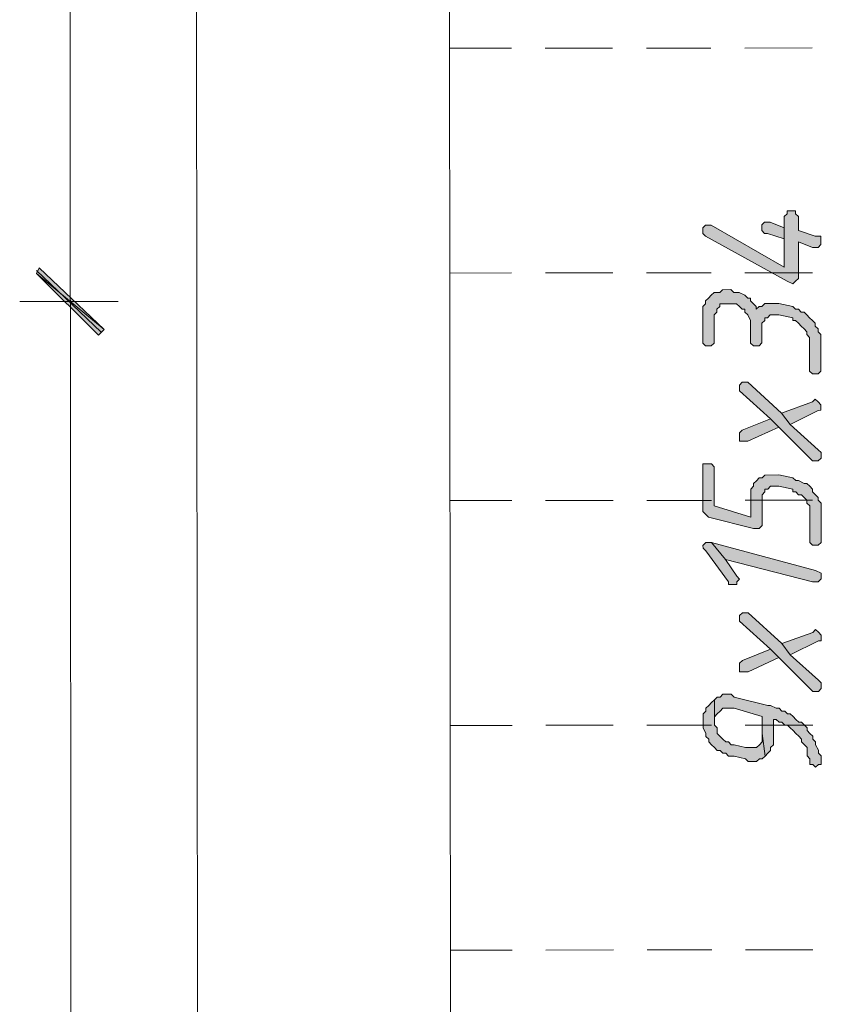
# Model space of a CAD drawing. Header units: inches. Extents: x -5850 to 5646, y 8947 to 13007.
# Tile 30 of 256: x -3424 to -3304, y 9554 to 9702. Entities that reach past the tile are written whole.
import ezdxf

# ---------------------------------------------------------------- set-up
doc = ezdxf.new("R2010")
doc.units = ezdxf.units.IN
doc.header["$MEASUREMENT"] = 0
doc.layers.add('at_Entity', color=7, linetype='Continuous')
doc.layers.add('at_Solid', color=7, linetype='Continuous')

msp = doc.modelspace()

# ---------------------------------------------------------------- hatches: boundary and pattern name
at = {"layer": 'at_Solid', "lineweight": 20}
for points in [[(-3321.79, 9670.51), (-3321.79, 9670.09), (-3321.36, 9669.67), (-3309.11, 9662.92), (-3308.26, 9662.5), (-3307.84, 9662.92), (-3307.42, 9663.34), (-3307.42, 9668.84), (-3305.31, 9667.99), (-3304.46, 9667.99), (-3304.04, 9668.42), (-3304.04, 9669.68), (-3304.89, 9669.68), (-3307.42, 9670.53), (-3307.42, 9672.64), (-3307.85, 9673.06), (-3307.85, 9673.48), (-3309.12, 9673.48), (-3309.11, 9673.06), (-3309.54, 9672.64), (-3309.53, 9665.03), (-3320.52, 9671.36), (-3321.36, 9671.36), (-3321.79, 9670.94)], [(-3312.92, 9670.95), (-3312.92, 9670.52), (-3312.49, 9670.1), (-3312.07, 9670.1), (-3309.54, 9669.26), (-3309.53, 9665.03), (-3309.54, 9670.95), (-3311.65, 9671.79), (-3312.49, 9671.79), (-3312.92, 9671.37)], [(-3411.74, 9655.65), (-3421.89, 9664.09), (-3421.47, 9664.93)], [(-3421.47, 9664.93), (-3421.89, 9664.09), (-3411.74, 9655.65)], [(-3412.59, 9654.8), (-3411.74, 9655.65), (-3421.89, 9664.09)], [(-3421.89, 9664.09), (-3411.74, 9655.65), (-3412.59, 9654.8)], [(-3321.78, 9657.84), (-3321.77, 9653.62), (-3321.35, 9653.19), (-3320.51, 9653.19), (-3320.08, 9653.62), (-3320.09, 9657.84), (-3319.66, 9658.26), (-3319.66, 9658.69), (-3319.24, 9659.11), (-3319.24, 9659.53), (-3316.71, 9659.53), (-3316.28, 9659.11), (-3315.87, 9658.69), (-3315.44, 9658.69), (-3315.44, 9658.27), (-3315.02, 9657.84), (-3314.59, 9657), (-3314.59, 9653.62), (-3314.17, 9653.2), (-3313.32, 9653.2), (-3312.9, 9653.63), (-3312.9, 9655.74), (-3312.9, 9656.58), (-3312.48, 9657), (-3312.48, 9657.43), (-3312.06, 9657.43), (-3311.64, 9657.85), (-3310.37, 9657.85), (-3308.26, 9657.43), (-3308.26, 9657.01), (-3307.83, 9657.01), (-3307.41, 9656.59), (-3306.99, 9656.17), (-3306.57, 9655.74), (-3306.14, 9655.32), (-3306.14, 9654.9), (-3305.72, 9654.47), (-3305.72, 9649.4), (-3305.3, 9648.99), (-3304.45, 9648.99), (-3304.02, 9649.41), (-3304.03, 9654.9), (-3304.45, 9655.32), (-3304.45, 9655.75), (-3304.88, 9656.17), (-3304.88, 9656.59), (-3305.3, 9657.01), (-3305.73, 9657.43), (-3306.15, 9657.85), (-3306.57, 9658.28), (-3306.99, 9658.28), (-3307.41, 9658.7), (-3307.84, 9658.7), (-3308.26, 9659.12), (-3310.37, 9659.54), (-3312.48, 9659.54), (-3312.91, 9659.12), (-3313.33, 9659.12), (-3313.75, 9658.69), (-3313.75, 9659.12), (-3314.17, 9659.53), (-3314.6, 9659.96), (-3314.6, 9660.38), (-3315.02, 9660.38), (-3315.44, 9660.81), (-3316.29, 9661.23), (-3317.13, 9661.23), (-3317.55, 9661.65), (-3318.82, 9661.64), (-3319.24, 9661.23), (-3320.09, 9661.22), (-3320.51, 9660.8), (-3320.93, 9660.38), (-3321.35, 9659.95), (-3321.35, 9659.53), (-3321.78, 9659.11), (-3321.78, 9658.69)], [(-3316.27, 9646.86), (-3316.27, 9646.44), (-3311.62, 9642.22), (-3310.36, 9640.96), (-3305.71, 9636.31), (-3305.28, 9635.89), (-3304.44, 9635.89), (-3304.01, 9636.31), (-3304.01, 9637.16), (-3304.44, 9637.58), (-3308.67, 9641.38), (-3309.94, 9643.07), (-3315.01, 9647.71), (-3315.86, 9647.71), (-3316.27, 9647.29)], [(-3309.94, 9643.07), (-3308.67, 9641.38), (-3304.44, 9643.49), (-3304.02, 9643.5), (-3304.02, 9644.34), (-3304.44, 9644.76), (-3304.87, 9645.18), (-3305.29, 9644.76)], [(-3316.27, 9639.68), (-3316.27, 9638.84), (-3315, 9638.84), (-3310.36, 9640.96), (-3311.62, 9642.22), (-3315.85, 9640.53), (-3316.27, 9640.1)], [(-3321.76, 9634.61), (-3321.75, 9628.27), (-3321.33, 9627.85), (-3320.9, 9627.43), (-3314.14, 9625.75), (-3313.3, 9625.75), (-3312.88, 9626.17), (-3312.88, 9629.97), (-3312.88, 9630.82), (-3312.46, 9631.24), (-3312.46, 9631.66), (-3312.03, 9631.66), (-3311.62, 9632.08), (-3310.35, 9632.09), (-3308.24, 9631.66), (-3308.24, 9631.24), (-3307.81, 9631.24), (-3307.39, 9630.82), (-3306.97, 9630.82), (-3306.54, 9630.4), (-3306.12, 9629.98), (-3306.12, 9629.55), (-3305.7, 9629.13), (-3305.7, 9623.64), (-3305.27, 9623.22), (-3304.43, 9623.22), (-3304, 9623.64), (-3304, 9627.45), (-3304.01, 9629.55), (-3304.43, 9629.98), (-3304.43, 9630.4), (-3304.86, 9630.82), (-3305.28, 9631.24), (-3305.28, 9631.67), (-3305.7, 9632.09), (-3306.12, 9632.51), (-3306.55, 9632.51), (-3307.39, 9632.93), (-3307.81, 9632.93), (-3308.24, 9633.35), (-3310.35, 9633.78), (-3312.46, 9633.77), (-3312.88, 9633.35), (-3313.31, 9633.35), (-3313.73, 9632.92), (-3314.15, 9632.5), (-3314.15, 9632.08), (-3314.57, 9631.66), (-3314.57, 9627.44), (-3320.06, 9629.12), (-3320.07, 9635.03), (-3320.49, 9635.46), (-3321.76, 9635.45)], [(-3321.74, 9622.78), (-3321.32, 9622.36), (-3317.94, 9617.72), (-3317.94, 9617.3), (-3316.67, 9617.3), (-3316.67, 9617.72), (-3316.25, 9618.14), (-3316.67, 9618.56), (-3318.36, 9621.09), (-3320.48, 9623.63), (-3321.32, 9623.63), (-3321.75, 9623.2)], [(-3320.48, 9623.63), (-3318.36, 9621.09), (-3305.27, 9617.73), (-3304.42, 9617.73), (-3304, 9618.15), (-3304, 9618.57), (-3304, 9619), (-3304.85, 9619.42)], [(-3316.24, 9612.23), (-3316.24, 9611.8), (-3311.59, 9607.59), (-3310.33, 9606.32), (-3305.68, 9601.68), (-3305.25, 9601.25), (-3304.41, 9601.25), (-3303.98, 9601.68), (-3303.98, 9602.53), (-3304.41, 9602.94), (-3308.64, 9606.74), (-3309.9, 9608.43), (-3314.98, 9613.07), (-3315.83, 9613.07), (-3316.24, 9612.65)], [(-3309.9, 9608.43), (-3308.64, 9606.74), (-3304.41, 9608.86), (-3303.99, 9608.86), (-3303.99, 9609.7), (-3304.41, 9610.13), (-3304.84, 9610.55), (-3305.26, 9610.12)], [(-3316.24, 9605.05), (-3316.24, 9604.2), (-3314.97, 9604.2), (-3310.33, 9606.32), (-3311.59, 9607.59), (-3315.82, 9605.89), (-3316.24, 9605.47)], [(-3321.72, 9597.02), (-3321.72, 9595.75), (-3321.3, 9594.9), (-3321.3, 9594.48), (-3320.87, 9594.06), (-3320.87, 9593.64), (-3320.45, 9593.21), (-3320.03, 9592.79), (-3319.6, 9592.37), (-3319.18, 9592.37), (-3318.76, 9591.95), (-3318.34, 9591.95), (-3317.91, 9591.53), (-3317.07, 9591.53), (-3315.38, 9591.11), (-3314.96, 9590.69), (-3313.69, 9590.69), (-3313.27, 9591.11), (-3312.84, 9591.11), (-3312.42, 9591.53), (-3312.85, 9594.91), (-3312.85, 9593.65), (-3313.27, 9593.22), (-3313.69, 9592.8), (-3315.38, 9592.8), (-3317.07, 9593.22), (-3317.49, 9593.22), (-3317.92, 9593.64), (-3318.34, 9593.64), (-3318.76, 9594.06), (-3319.18, 9594.48), (-3319.61, 9594.9), (-3319.61, 9595.75), (-3320.03, 9596.17), (-3320.03, 9599.97), (-3320.46, 9599.55), (-3320.88, 9599.13), (-3321.3, 9598.71), (-3321.3, 9598.28), (-3321.72, 9597.86)], [(-3320.03, 9599.97), (-3320.03, 9596.59), (-3320.03, 9597.44), (-3319.61, 9597.86), (-3319.19, 9598.28), (-3318.77, 9598.71), (-3317.07, 9598.71), (-3312.85, 9597.45), (-3312.85, 9594.91), (-3312.42, 9591.53), (-3312, 9591.96), (-3311.58, 9592.38), (-3311.58, 9592.8), (-3311.16, 9593.22), (-3311.16, 9597.03), (-3310.74, 9597.03), (-3310.32, 9596.6), (-3309.89, 9596.6), (-3309.47, 9596.18), (-3309.05, 9596.18), (-3308.63, 9595.76), (-3308.2, 9595.34), (-3307.78, 9594.92), (-3307.35, 9594.49), (-3306.94, 9594.07), (-3306.94, 9593.65), (-3306.51, 9593.23), (-3306.09, 9592.8), (-3306.09, 9591.54), (-3305.67, 9591.11), (-3305.67, 9590.27), (-3305.24, 9590.27), (-3304.82, 9589.85), (-3304.4, 9590.27), (-3303.97, 9590.27), (-3303.97, 9591.54), (-3304.4, 9591.96), (-3304.4, 9592.39), (-3304.82, 9593.23), (-3304.82, 9593.65), (-3305.25, 9594.07), (-3305.25, 9594.49), (-3305.67, 9594.92), (-3306.09, 9595.34), (-3306.09, 9595.76), (-3306.51, 9596.18), (-3306.94, 9596.61), (-3307.36, 9596.61), (-3307.78, 9597.03), (-3308.21, 9597.45), (-3308.63, 9597.87), (-3309.05, 9597.87), (-3309.47, 9598.29), (-3309.9, 9598.29), (-3310.32, 9598.72), (-3310.74, 9598.72), (-3311.59, 9599.13), (-3312, 9599.13), (-3317.07, 9600.4), (-3317.5, 9600.82), (-3318.77, 9600.82), (-3319.19, 9600.4), (-3319.61, 9600.4)]]:
    msp.add_hatch(color=7, dxfattribs=at).paths.add_polyline_path(points)

# ---------------------------------------------------------------- linework, layer by layer
at = {"layer": 'at_Entity', "color": 7, "lineweight": 20}
for p, q in [((-3359.54, 9375.64), (-3360.02, 9909.56)), ((-3397.55, 9375.61), (-3398, 9871.5)), ((-3417, 9866), (-3416.82, 9665.36)), ((-3350.53, 9697.94), (-3359.83, 9697.93)), ((-3335.33, 9697.95), (-3345.46, 9697.95)), ((-3320.55, 9697.97), (-3330.26, 9697.96)), ((-3305.34, 9697.98), (-3315.48, 9697.97)), ((-3309.11, 9673.06), (-3309.54, 9672.64)), ((-3309.54, 9672.64), (-3309.53, 9665.03)), ((-3307.85, 9673.48), (-3309.12, 9673.48)), ((-3309.12, 9673.48), (-3309.11, 9673.06)), ((-3307.85, 9673.06), (-3307.85, 9673.48)), ((-3307.42, 9672.64), (-3307.85, 9673.06)), ((-3307.42, 9670.53), (-3307.42, 9672.64)), ((-3321.36, 9671.36), (-3321.79, 9670.94)), ((-3321.79, 9670.94), (-3321.79, 9670.51)), ((-3320.52, 9671.36), (-3321.36, 9671.36)), ((-3309.53, 9665.03), (-3320.52, 9671.36)), ((-3312.49, 9671.79), (-3312.92, 9671.37)), ((-3312.92, 9671.37), (-3312.92, 9670.95)), ((-3312.92, 9670.95), (-3312.92, 9670.52)), ((-3311.65, 9671.79), (-3312.49, 9671.79)), ((-3309.54, 9670.95), (-3311.65, 9671.79)), ((-3309.53, 9665.03), (-3309.54, 9670.95)), ((-3321.79, 9670.51), (-3321.79, 9670.09)), ((-3321.79, 9670.09), (-3321.36, 9669.67)), ((-3321.36, 9669.67), (-3309.11, 9662.92)), ((-3312.92, 9670.52), (-3312.49, 9670.1)), ((-3312.49, 9670.1), (-3312.07, 9670.1)), ((-3312.07, 9670.1), (-3309.54, 9669.26)), ((-3304.89, 9669.68), (-3307.42, 9670.53)), ((-3304.04, 9669.68), (-3304.89, 9669.68)), ((-3304.04, 9668.42), (-3304.04, 9669.68)), ((-3416.82, 9668.32), (-3416.81, 9651.84)), ((-3416.81, 9651.84), (-3416.82, 9668.32)), ((-3309.54, 9669.26), (-3309.53, 9665.03)), ((-3307.42, 9663.34), (-3307.42, 9668.84)), ((-3307.42, 9668.84), (-3305.31, 9667.99)), ((-3305.31, 9667.99), (-3304.46, 9667.99)), ((-3304.46, 9667.99), (-3304.04, 9668.42)), ((-3421.89, 9664.09), (-3421.47, 9664.93)), ((-3421.47, 9664.93), (-3421.89, 9664.09)), ((-3421.89, 9664.51), (-3412.17, 9655.23)), ((-3412.17, 9655.23), (-3421.89, 9664.51)), ((-3411.74, 9655.65), (-3421.89, 9664.09)), ((-3421.89, 9664.09), (-3412.59, 9654.8)), ((-3411.74, 9655.65), (-3421.89, 9664.09)), ((-3421.89, 9664.09), (-3411.74, 9655.65)), ((-3421.89, 9664.09), (-3411.74, 9655.65)), ((-3412.59, 9654.8), (-3421.89, 9664.09)), ((-3421.47, 9664.93), (-3411.74, 9655.65)), ((-3411.74, 9655.65), (-3421.47, 9664.93)), ((-3350.5, 9664.15), (-3359.8, 9664.14)), ((-3335.3, 9664.17), (-3345.43, 9664.16)), ((-3320.52, 9664.18), (-3330.23, 9664.17)), ((-3305.31, 9664.19), (-3315.45, 9664.18)), ((-3309.11, 9662.92), (-3308.26, 9662.5)), ((-3308.26, 9662.5), (-3307.84, 9662.92)), ((-3308.26, 9662.5), (-3308.26, 9662.5)), ((-3307.84, 9662.92), (-3307.42, 9663.34)), ((-3307.84, 9662.92), (-3307.84, 9662.92)), ((-3320.51, 9660.8), (-3320.93, 9660.38)), ((-3320.09, 9661.22), (-3320.51, 9660.8)), ((-3319.24, 9661.23), (-3320.09, 9661.22)), ((-3318.82, 9661.64), (-3319.24, 9661.23)), ((-3317.55, 9661.65), (-3318.82, 9661.64)), ((-3317.13, 9661.23), (-3317.55, 9661.65)), ((-3316.29, 9661.23), (-3317.13, 9661.23)), ((-3315.44, 9660.81), (-3316.29, 9661.23)), ((-3315.02, 9660.38), (-3315.44, 9660.81)), ((-3409.63, 9659.87), (-3424.42, 9659.86)), ((-3424.42, 9659.86), (-3409.63, 9659.87)), ((-3321.35, 9659.53), (-3321.78, 9659.11)), ((-3321.78, 9659.11), (-3321.78, 9658.69)), ((-3320.93, 9660.38), (-3321.35, 9659.95)), ((-3321.35, 9659.95), (-3321.35, 9659.53)), ((-3319.66, 9658.69), (-3319.24, 9659.11)), ((-3319.24, 9659.11), (-3319.24, 9659.53)), ((-3319.24, 9659.53), (-3316.71, 9659.53)), ((-3316.71, 9659.53), (-3316.28, 9659.11)), ((-3316.28, 9659.11), (-3315.87, 9658.69)), ((-3314.6, 9660.38), (-3315.02, 9660.38)), ((-3314.6, 9659.96), (-3314.6, 9660.38)), ((-3314.17, 9659.53), (-3314.6, 9659.96)), ((-3313.75, 9659.12), (-3314.17, 9659.53)), ((-3313.33, 9659.12), (-3313.75, 9658.69)), ((-3313.75, 9658.69), (-3313.75, 9659.12)), ((-3312.91, 9659.12), (-3313.33, 9659.12)), ((-3312.48, 9659.54), (-3312.91, 9659.12)), ((-3310.37, 9659.54), (-3312.48, 9659.54)), ((-3308.26, 9659.12), (-3310.37, 9659.54)), ((-3307.84, 9658.7), (-3308.26, 9659.12)), ((-3321.78, 9658.69), (-3321.78, 9657.84)), ((-3321.78, 9657.84), (-3321.77, 9653.62)), ((-3320.09, 9657.84), (-3319.66, 9658.26)), ((-3320.08, 9653.62), (-3320.09, 9657.84)), ((-3319.66, 9658.26), (-3319.66, 9658.69)), ((-3315.87, 9658.69), (-3315.44, 9658.69)), ((-3315.44, 9658.69), (-3315.44, 9658.27)), ((-3315.44, 9658.27), (-3315.02, 9657.84)), ((-3315.02, 9657.84), (-3314.59, 9657)), ((-3312.06, 9657.43), (-3311.64, 9657.85)), ((-3311.64, 9657.85), (-3310.37, 9657.85)), ((-3310.37, 9657.85), (-3308.26, 9657.43)), ((-3307.41, 9658.7), (-3307.84, 9658.7)), ((-3306.99, 9658.28), (-3307.41, 9658.7)), ((-3306.57, 9658.28), (-3306.99, 9658.28)), ((-3306.15, 9657.85), (-3306.57, 9658.28)), ((-3305.73, 9657.43), (-3306.15, 9657.85)), ((-3314.59, 9657), (-3314.59, 9653.62)), ((-3312.9, 9656.58), (-3312.48, 9657)), ((-3312.9, 9655.74), (-3312.9, 9656.58)), ((-3312.48, 9657), (-3312.48, 9657.43)), ((-3312.48, 9657.43), (-3312.06, 9657.43)), ((-3308.26, 9657.43), (-3308.26, 9657.01)), ((-3308.26, 9657.01), (-3307.83, 9657.01)), ((-3307.83, 9657.01), (-3307.41, 9656.59)), ((-3307.41, 9656.59), (-3306.99, 9656.17)), ((-3306.99, 9656.17), (-3306.57, 9655.74)), ((-3305.3, 9657.01), (-3305.73, 9657.43)), ((-3304.88, 9656.59), (-3305.3, 9657.01)), ((-3304.88, 9656.17), (-3304.88, 9656.59)), ((-3304.45, 9655.75), (-3304.88, 9656.17)), ((-3412.59, 9654.8), (-3411.74, 9655.65)), ((-3411.74, 9655.65), (-3412.59, 9654.8)), ((-3312.9, 9653.63), (-3312.9, 9655.74)), ((-3306.57, 9655.74), (-3306.57, 9655.74)), ((-3306.57, 9655.74), (-3306.14, 9655.32)), ((-3306.14, 9655.32), (-3306.14, 9654.9)), ((-3306.14, 9654.9), (-3305.72, 9654.47)), ((-3304.45, 9655.32), (-3304.45, 9655.75)), ((-3304.03, 9654.9), (-3304.45, 9655.32)), ((-3304.02, 9649.41), (-3304.03, 9654.9)), ((-3416.81, 9654.37), (-3416.57, 9381.08)), ((-3321.77, 9653.62), (-3321.35, 9653.19)), ((-3321.35, 9653.19), (-3320.51, 9653.19)), ((-3320.51, 9653.19), (-3320.08, 9653.62)), ((-3314.59, 9653.62), (-3314.17, 9653.2)), ((-3314.17, 9653.2), (-3313.32, 9653.2)), ((-3313.32, 9653.2), (-3312.9, 9653.63)), ((-3305.72, 9654.47), (-3305.72, 9649.4)), ((-3305.72, 9649.4), (-3305.3, 9648.99)), ((-3305.3, 9648.99), (-3304.45, 9648.99)), ((-3304.45, 9648.99), (-3304.02, 9649.41)), ((-3315.86, 9647.71), (-3316.27, 9647.29)), ((-3316.27, 9647.29), (-3316.27, 9646.86)), ((-3315.01, 9647.71), (-3315.86, 9647.71)), ((-3309.94, 9643.07), (-3315.01, 9647.71)), ((-3316.27, 9646.86), (-3316.27, 9646.44)), ((-3316.27, 9646.44), (-3311.62, 9642.22)), ((-3305.29, 9644.76), (-3309.94, 9643.07)), ((-3304.87, 9645.18), (-3305.29, 9644.76)), ((-3304.44, 9644.76), (-3304.87, 9645.18)), ((-3304.02, 9644.34), (-3304.44, 9644.76)), ((-3304.02, 9643.5), (-3304.02, 9644.34)), ((-3309.94, 9643.07), (-3308.67, 9641.38)), ((-3308.67, 9641.38), (-3309.94, 9643.07)), ((-3308.67, 9641.38), (-3304.44, 9643.49)), ((-3304.44, 9643.49), (-3304.02, 9643.5)), ((-3311.62, 9642.22), (-3315.85, 9640.53)), ((-3311.62, 9642.22), (-3310.36, 9640.96)), ((-3310.36, 9640.96), (-3311.62, 9642.22)), ((-3304.44, 9637.58), (-3308.67, 9641.38)), ((-3315.85, 9640.53), (-3316.27, 9640.1)), ((-3316.27, 9640.1), (-3316.27, 9639.68)), ((-3315, 9638.84), (-3310.36, 9640.96)), ((-3310.36, 9640.96), (-3305.71, 9636.31)), ((-3316.27, 9639.68), (-3316.27, 9638.84)), ((-3316.27, 9638.84), (-3315, 9638.84)), ((-3304.01, 9637.16), (-3304.44, 9637.58)), ((-3304.01, 9636.31), (-3304.01, 9637.16)), ((-3320.49, 9635.46), (-3321.76, 9635.45)), ((-3321.76, 9635.45), (-3321.76, 9634.61)), ((-3320.07, 9635.03), (-3320.49, 9635.46)), ((-3305.71, 9636.31), (-3305.28, 9635.89)), ((-3305.28, 9635.89), (-3304.44, 9635.89)), ((-3304.44, 9635.89), (-3304.01, 9636.31)), ((-3321.76, 9634.61), (-3321.75, 9628.27)), ((-3320.06, 9629.12), (-3320.07, 9635.03)), ((-3313.73, 9632.92), (-3314.15, 9632.5)), ((-3314.15, 9632.5), (-3314.15, 9632.08)), ((-3313.31, 9633.35), (-3313.73, 9632.92)), ((-3313.73, 9632.92), (-3313.73, 9632.92)), ((-3312.88, 9633.35), (-3313.31, 9633.35)), ((-3312.46, 9633.77), (-3312.88, 9633.35)), ((-3310.35, 9633.78), (-3312.46, 9633.77)), ((-3308.24, 9633.35), (-3310.35, 9633.78)), ((-3307.81, 9632.93), (-3308.24, 9633.35)), ((-3307.39, 9632.93), (-3307.81, 9632.93)), ((-3306.55, 9632.51), (-3307.39, 9632.93)), ((-3306.12, 9632.51), (-3306.55, 9632.51)), ((-3305.7, 9632.09), (-3306.12, 9632.51)), ((-3314.15, 9632.08), (-3314.57, 9631.66)), ((-3314.57, 9631.66), (-3314.57, 9627.44)), ((-3312.88, 9630.82), (-3312.46, 9631.24)), ((-3312.46, 9631.24), (-3312.46, 9631.66)), ((-3312.46, 9631.66), (-3312.03, 9631.66)), ((-3312.03, 9631.66), (-3311.62, 9632.08)), ((-3311.62, 9632.08), (-3310.35, 9632.09)), ((-3310.35, 9632.09), (-3308.24, 9631.66)), ((-3308.24, 9631.66), (-3308.24, 9631.24)), ((-3308.24, 9631.24), (-3307.81, 9631.24)), ((-3307.81, 9631.24), (-3307.39, 9630.82)), ((-3305.28, 9631.67), (-3305.7, 9632.09)), ((-3305.28, 9631.24), (-3305.28, 9631.67)), ((-3304.86, 9630.82), (-3305.28, 9631.24)), ((-3350.47, 9629.94), (-3359.77, 9629.93)), ((-3335.27, 9629.95), (-3345.4, 9629.94)), ((-3320.49, 9629.96), (-3330.2, 9629.95)), ((-3305.28, 9629.98), (-3315.42, 9629.97)), ((-3312.88, 9629.97), (-3312.88, 9630.82)), ((-3312.88, 9626.17), (-3312.88, 9629.97)), ((-3307.39, 9630.82), (-3306.97, 9630.82)), ((-3306.97, 9630.82), (-3306.54, 9630.4)), ((-3306.54, 9630.4), (-3306.12, 9629.98)), ((-3306.12, 9629.98), (-3306.12, 9629.55)), ((-3306.12, 9629.55), (-3305.7, 9629.13)), ((-3304.43, 9630.4), (-3304.86, 9630.82)), ((-3304.43, 9629.98), (-3304.43, 9630.4)), ((-3304.43, 9630.4), (-3304.43, 9630.4)), ((-3304.01, 9629.55), (-3304.43, 9629.98)), ((-3304, 9627.45), (-3304.01, 9629.55)), ((-3321.75, 9628.27), (-3321.75, 9628.27)), ((-3321.75, 9628.27), (-3321.33, 9627.85)), ((-3314.57, 9627.44), (-3320.06, 9629.12)), ((-3305.7, 9629.13), (-3305.7, 9623.64)), ((-3321.33, 9627.85), (-3320.9, 9627.43)), ((-3320.9, 9627.43), (-3314.14, 9625.75)), ((-3304, 9623.64), (-3304, 9627.45)), ((-3314.14, 9625.75), (-3313.3, 9625.75)), ((-3313.3, 9625.75), (-3312.88, 9626.17)), ((-3321.32, 9623.63), (-3321.75, 9623.2)), ((-3320.48, 9623.63), (-3321.32, 9623.63)), ((-3320.48, 9623.63), (-3318.36, 9621.09)), ((-3304.85, 9619.42), (-3320.48, 9623.63)), ((-3318.36, 9621.09), (-3320.48, 9623.63)), ((-3305.7, 9623.64), (-3305.27, 9623.22)), ((-3304.43, 9623.22), (-3304, 9623.64)), ((-3321.75, 9623.2), (-3321.74, 9622.78)), ((-3321.74, 9622.78), (-3321.74, 9622.78)), ((-3321.74, 9622.78), (-3321.32, 9622.36)), ((-3321.32, 9622.36), (-3317.94, 9617.72)), ((-3305.27, 9623.22), (-3304.43, 9623.22)), ((-3318.36, 9621.09), (-3305.27, 9617.73)), ((-3316.67, 9618.56), (-3318.36, 9621.09)), ((-3304, 9619), (-3304.85, 9619.42)), ((-3317.94, 9617.72), (-3317.94, 9617.3)), ((-3316.25, 9618.14), (-3316.67, 9618.56)), ((-3316.67, 9617.72), (-3316.25, 9618.14)), ((-3316.67, 9617.3), (-3316.67, 9617.72)), ((-3316.25, 9618.14), (-3316.25, 9618.14)), ((-3305.27, 9617.73), (-3304.42, 9617.73)), ((-3304.42, 9617.73), (-3304, 9618.15)), ((-3304, 9618.57), (-3304, 9619)), ((-3304, 9618.15), (-3304, 9618.57)), ((-3317.94, 9617.3), (-3316.67, 9617.3)), ((-3315.83, 9613.07), (-3316.24, 9612.65)), ((-3316.24, 9612.65), (-3316.24, 9612.23)), ((-3316.24, 9612.23), (-3316.24, 9611.8)), ((-3316.24, 9611.8), (-3311.59, 9607.59)), ((-3314.98, 9613.07), (-3315.83, 9613.07)), ((-3309.9, 9608.43), (-3314.98, 9613.07)), ((-3304.84, 9610.55), (-3305.26, 9610.12)), ((-3304.41, 9610.13), (-3304.84, 9610.55)), ((-3305.26, 9610.12), (-3309.9, 9608.43)), ((-3308.64, 9606.74), (-3304.41, 9608.86)), ((-3303.99, 9609.7), (-3304.41, 9610.13)), ((-3304.41, 9608.86), (-3303.99, 9608.86)), ((-3303.99, 9608.86), (-3303.99, 9609.7)), ((-3311.59, 9607.59), (-3315.82, 9605.89)), ((-3311.59, 9607.59), (-3310.33, 9606.32)), ((-3310.33, 9606.32), (-3311.59, 9607.59)), ((-3309.9, 9608.43), (-3308.64, 9606.74)), ((-3308.64, 9606.74), (-3309.9, 9608.43)), ((-3315.82, 9605.89), (-3316.24, 9605.47)), ((-3314.97, 9604.2), (-3310.33, 9606.32)), ((-3310.33, 9606.32), (-3305.68, 9601.68)), ((-3304.41, 9602.94), (-3308.64, 9606.74)), ((-3316.24, 9605.47), (-3316.24, 9605.05)), ((-3316.24, 9605.05), (-3316.24, 9604.2)), ((-3316.24, 9604.2), (-3314.97, 9604.2)), ((-3303.98, 9602.53), (-3304.41, 9602.94)), ((-3305.68, 9601.68), (-3305.25, 9601.25)), ((-3304.41, 9601.25), (-3303.98, 9601.68)), ((-3303.98, 9601.68), (-3303.98, 9602.53)), ((-3320.03, 9599.97), (-3320.46, 9599.55)), ((-3319.61, 9600.4), (-3320.03, 9599.97)), ((-3320.03, 9599.97), (-3320.03, 9596.59)), ((-3320.03, 9596.17), (-3320.03, 9599.97)), ((-3319.19, 9600.4), (-3319.61, 9600.4)), ((-3318.77, 9600.82), (-3319.19, 9600.4)), ((-3317.5, 9600.82), (-3318.77, 9600.82)), ((-3317.07, 9600.4), (-3317.5, 9600.82)), ((-3312, 9599.13), (-3317.07, 9600.4)), ((-3305.25, 9601.25), (-3304.41, 9601.25)), ((-3320.88, 9599.13), (-3321.3, 9598.71)), ((-3321.3, 9598.71), (-3321.3, 9598.28)), ((-3320.46, 9599.55), (-3320.88, 9599.13)), ((-3320.46, 9599.55), (-3320.46, 9599.55)), ((-3319.19, 9598.28), (-3318.77, 9598.71)), ((-3318.77, 9598.71), (-3317.07, 9598.71)), ((-3317.07, 9598.71), (-3312.85, 9597.45)), ((-3311.59, 9599.13), (-3312, 9599.13)), ((-3310.74, 9598.72), (-3311.59, 9599.13)), ((-3310.32, 9598.72), (-3310.74, 9598.72)), ((-3309.9, 9598.29), (-3310.32, 9598.72)), ((-3321.3, 9598.28), (-3321.72, 9597.86)), ((-3321.72, 9597.86), (-3321.72, 9597.02)), ((-3321.72, 9597.02), (-3321.72, 9595.75)), ((-3320.03, 9597.44), (-3319.61, 9597.86)), ((-3320.03, 9596.59), (-3320.03, 9597.44)), ((-3319.61, 9597.86), (-3319.19, 9598.28)), ((-3319.19, 9598.28), (-3319.19, 9598.28)), ((-3312.85, 9597.45), (-3312.85, 9594.91)), ((-3311.16, 9593.22), (-3311.16, 9597.03)), ((-3311.16, 9597.03), (-3310.74, 9597.03)), ((-3310.74, 9597.03), (-3310.32, 9596.6)), ((-3309.47, 9598.29), (-3309.9, 9598.29)), ((-3309.05, 9597.87), (-3309.47, 9598.29)), ((-3308.63, 9597.87), (-3309.05, 9597.87)), ((-3308.21, 9597.45), (-3308.63, 9597.87)), ((-3307.78, 9597.03), (-3308.21, 9597.45)), ((-3307.36, 9596.61), (-3307.78, 9597.03)), ((-3350.44, 9596.14), (-3359.74, 9596.14)), ((-3335.24, 9596.16), (-3345.37, 9596.15)), ((-3320.46, 9596.17), (-3330.17, 9596.16)), ((-3321.72, 9595.75), (-3321.3, 9594.9)), ((-3319.61, 9595.75), (-3320.03, 9596.17)), ((-3319.61, 9594.9), (-3319.61, 9595.75)), ((-3305.25, 9596.18), (-3315.39, 9596.17)), ((-3310.32, 9596.6), (-3309.89, 9596.6)), ((-3309.89, 9596.6), (-3309.47, 9596.18)), ((-3309.47, 9596.18), (-3309.05, 9596.18)), ((-3309.05, 9596.18), (-3308.63, 9595.76)), ((-3308.63, 9595.76), (-3308.2, 9595.34)), ((-3306.94, 9596.61), (-3307.36, 9596.61)), ((-3306.51, 9596.18), (-3306.94, 9596.61)), ((-3306.09, 9595.76), (-3306.51, 9596.18)), ((-3306.09, 9595.34), (-3306.09, 9595.76)), ((-3321.3, 9594.9), (-3321.3, 9594.48)), ((-3321.3, 9594.48), (-3320.87, 9594.06)), ((-3320.87, 9594.06), (-3320.87, 9593.64)), ((-3319.18, 9594.48), (-3319.61, 9594.9)), ((-3318.76, 9594.06), (-3319.18, 9594.48)), ((-3318.34, 9593.64), (-3318.76, 9594.06)), ((-3312.85, 9594.91), (-3312.42, 9591.53)), ((-3312.42, 9591.53), (-3312.85, 9594.91)), ((-3312.85, 9594.91), (-3312.85, 9593.65)), ((-3308.2, 9595.34), (-3307.78, 9594.92)), ((-3307.78, 9594.92), (-3307.35, 9594.49)), ((-3307.35, 9594.49), (-3306.94, 9594.07)), ((-3306.94, 9594.07), (-3306.94, 9593.65)), ((-3305.67, 9594.92), (-3306.09, 9595.34)), ((-3305.25, 9594.49), (-3305.67, 9594.92)), ((-3305.25, 9594.07), (-3305.25, 9594.49)), ((-3304.82, 9593.65), (-3305.25, 9594.07)), ((-3320.87, 9593.64), (-3320.45, 9593.21)), ((-3320.45, 9593.21), (-3320.03, 9592.79)), ((-3320.03, 9592.79), (-3319.6, 9592.37)), ((-3317.92, 9593.64), (-3318.34, 9593.64)), ((-3317.49, 9593.22), (-3317.92, 9593.64)), ((-3317.07, 9593.22), (-3317.49, 9593.22)), ((-3315.38, 9592.8), (-3317.07, 9593.22)), ((-3313.69, 9592.8), (-3315.38, 9592.8)), ((-3313.27, 9593.22), (-3313.69, 9592.8)), ((-3312.85, 9593.65), (-3313.27, 9593.22)), ((-3311.58, 9592.8), (-3311.16, 9593.22)), ((-3311.58, 9592.38), (-3311.58, 9592.8)), ((-3306.94, 9593.65), (-3306.51, 9593.23)), ((-3306.51, 9593.23), (-3306.09, 9592.8)), ((-3306.09, 9592.8), (-3306.09, 9591.54)), ((-3304.82, 9593.23), (-3304.82, 9593.65)), ((-3304.4, 9592.39), (-3304.82, 9593.23)), ((-3319.6, 9592.37), (-3319.18, 9592.37)), ((-3319.18, 9592.37), (-3318.76, 9591.95)), ((-3318.76, 9591.95), (-3318.34, 9591.95)), ((-3318.34, 9591.95), (-3317.91, 9591.53)), ((-3317.91, 9591.53), (-3317.07, 9591.53)), ((-3317.07, 9591.53), (-3315.38, 9591.11)), ((-3315.38, 9591.11), (-3314.96, 9590.69)), ((-3313.69, 9590.69), (-3313.27, 9591.11)), ((-3313.27, 9591.11), (-3312.84, 9591.11)), ((-3312.84, 9591.11), (-3312.42, 9591.53)), ((-3312.42, 9591.53), (-3312, 9591.96)), ((-3312, 9591.96), (-3311.58, 9592.38)), ((-3312, 9591.96), (-3312, 9591.96)), ((-3306.09, 9591.54), (-3305.67, 9591.11)), ((-3305.67, 9591.11), (-3305.67, 9590.27)), ((-3304.4, 9591.96), (-3304.4, 9592.39)), ((-3303.97, 9591.54), (-3304.4, 9591.96)), ((-3303.97, 9590.27), (-3303.97, 9591.54)), ((-3314.96, 9590.69), (-3313.69, 9590.69)), ((-3305.67, 9590.27), (-3305.24, 9590.27)), ((-3305.24, 9590.27), (-3304.82, 9589.85)), ((-3304.82, 9589.85), (-3304.4, 9590.27)), ((-3304.82, 9589.85), (-3304.82, 9589.85)), ((-3304.4, 9590.27), (-3303.97, 9590.27)), ((-3350.41, 9562.36), (-3359.71, 9562.35)), ((-3335.21, 9562.37), (-3345.34, 9562.36)), ((-3320.43, 9562.38), (-3330.14, 9562.37)), ((-3305.22, 9562.4), (-3315.36, 9562.39))]:
    msp.add_line(p, q, dxfattribs=at)

doc.saveas('drawing.dxf')
